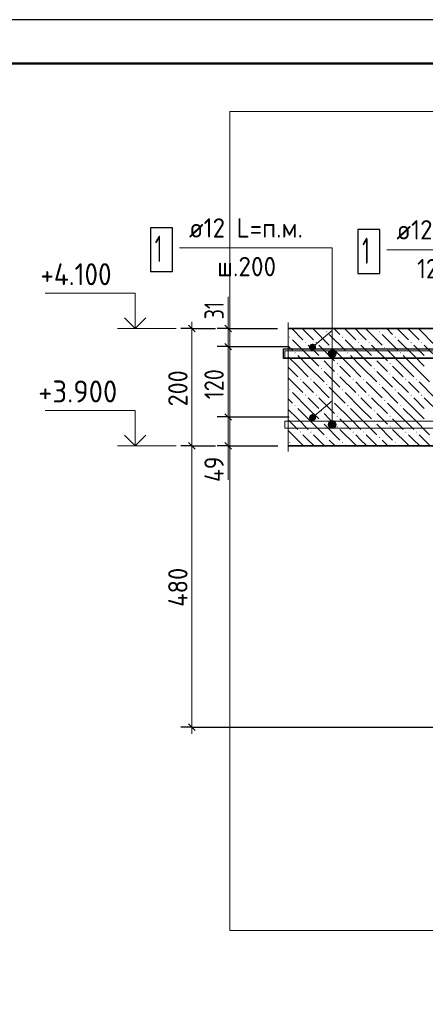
# Model space of a CAD drawing. Header units: millimetres. Extents: x 0 to 50400, y 0 to 35640.
# Tile 28 of 34: x 26667 to 32203, y 22205 to 35640. Entities that reach past the tile are written whole.
import ezdxf

# ---------------------------------------------------------------- set-up
doc = ezdxf.new("R2010")
doc.units = ezdxf.units.MM
for name, color, linetype, lineweight in [('Standard', 7, 'Continuous', 25), ('ДОП Верх по Х', 7, 'Continuous', 25), ('ЖБ Перекрытие верхний уровень', 7, 'Continuous', 35), ('Размерная линия_ общее', 7, 'Continuous', 13), ('Текст_ общее', 7, 'Continuous', 25)]:
    doc.layers.add(name, color=color, linetype=linetype, lineweight=lineweight)
doc.layers.add('Размерная выноска', color=7, linetype='Continuous')
doc.layers.add('Фоновоя арматура Х1', color=7, linetype='Continuous', lineweight=18, true_color=0x656565)
doc.styles.add('ISOCPEUR', font='txt')

msp = doc.modelspace()

# ---------------------------------------------------------------- hatches: boundary and pattern name
at = {"layer": 'ЖБ Перекрытие верхний уровень', "linetype": 'Continuous', "lineweight": 18, "transparency": 33554687}
for points in [[(30346, 31309), (30353, 31317), (30361, 31309), (30353, 31302)], [(30850, 31381), (30857, 31389), (30865, 31381), (30857, 31374)], [(31066, 31309), (31073, 31317), (31081, 31309), (31073, 31302)], [(31570, 31381), (31577, 31389), (31585, 31381), (31577, 31374)], [(31786, 31309), (31793, 31317), (31801, 31309), (31793, 31302)], [(30562, 31237), (30569, 31245), (30577, 31237), (30569, 31230)], [(30706, 31237), (30713, 31245), (30721, 31237), (30713, 31230)], [(30922, 31165), (30929, 31173), (30937, 31165), (30929, 31158)], [(31282, 31237), (31289, 31245), (31297, 31237), (31289, 31230)], [(31426, 31237), (31433, 31245), (31441, 31237), (31433, 31230)], [(31642, 31165), (31649, 31173), (31657, 31165), (31649, 31158)], [(32002, 31237), (32009, 31245), (32017, 31237), (32009, 31230)], [(32146, 31237), (32153, 31245), (32161, 31237), (32153, 31230)], [(30418, 31093), (30425, 31101), (30433, 31093), (30425, 31086)], [(31138, 31093), (31145, 31101), (31153, 31093), (31145, 31086)], [(31858, 31093), (31865, 31101), (31873, 31093), (31865, 31086)], [(30778, 31021), (30785, 31029), (30793, 31021), (30785, 31014)], [(30994, 30949), (31001, 30957), (31009, 30949), (31001, 30942)], [(31498, 31021), (31505, 31029), (31513, 31021), (31505, 31014)], [(31714, 30949), (31721, 30957), (31729, 30949), (31721, 30942)], [(30778, 30877), (30785, 30885), (30793, 30877), (30785, 30870)], [(30994, 30805), (31001, 30813), (31009, 30805), (31001, 30798)], [(31498, 30877), (31505, 30885), (31513, 30877), (31505, 30870)], [(31714, 30805), (31721, 30813), (31729, 30805), (31721, 30798)], [(30490, 30733), (30497, 30741), (30505, 30733), (30497, 30726)], [(30634, 30733), (30641, 30741), (30649, 30733), (30641, 30726)], [(30850, 30661), (30857, 30669), (30865, 30661), (30857, 30654)], [(31210, 30733), (31217, 30741), (31225, 30733), (31217, 30726)], [(31354, 30733), (31361, 30741), (31369, 30733), (31361, 30726)], [(31570, 30661), (31577, 30669), (31585, 30661), (31577, 30654)], [(31930, 30733), (31937, 30741), (31945, 30733), (31937, 30726)], [(32074, 30733), (32081, 30741), (32089, 30733), (32081, 30726)], [(30346, 30589), (30353, 30597), (30361, 30589), (30353, 30582)], [(30562, 30517), (30569, 30525), (30577, 30517), (30569, 30510)], [(30706, 30517), (30713, 30525), (30721, 30517), (30713, 30510)], [(31066, 30589), (31073, 30597), (31081, 30589), (31073, 30582)], [(31282, 30517), (31289, 30525), (31297, 30517), (31289, 30510)], [(31426, 30517), (31433, 30525), (31441, 30517), (31433, 30510)], [(31786, 30589), (31793, 30597), (31801, 30589), (31793, 30582)], [(32002, 30517), (32009, 30525), (32017, 30517), (32009, 30510)], [(32146, 30517), (32153, 30525), (32161, 30517), (32153, 30510)], [(30418, 30373), (30425, 30381), (30433, 30373), (30425, 30366)], [(30922, 30445), (30929, 30453), (30937, 30445), (30929, 30438)], [(31138, 30373), (31145, 30381), (31153, 30373), (31145, 30366)], [(31642, 30445), (31649, 30453), (31657, 30445), (31649, 30438)], [(31858, 30373), (31865, 30381), (31873, 30373), (31865, 30366)], [(30778, 30301), (30785, 30309), (30793, 30301), (30785, 30294)], [(30994, 30229), (31001, 30237), (31009, 30229), (31001, 30222)], [(31498, 30301), (31505, 30309), (31513, 30301), (31505, 30294)], [(31714, 30229), (31721, 30237), (31729, 30229), (31721, 30222)], [(30778, 30157), (30785, 30165), (30793, 30157), (30785, 30150)], [(31498, 30157), (31505, 30165), (31513, 30157), (31505, 30150)], [(30490, 30013), (30497, 30021), (30505, 30013), (30497, 30006)], [(30634, 30013), (30641, 30021), (30649, 30013), (30641, 30006)], [(30994, 30085), (31001, 30093), (31009, 30085), (31001, 30078)], [(31210, 30013), (31217, 30021), (31225, 30013), (31217, 30006)], [(31354, 30013), (31361, 30021), (31369, 30013), (31361, 30006)], [(31714, 30085), (31721, 30093), (31729, 30085), (31721, 30078)], [(31930, 30013), (31937, 30021), (31945, 30013), (31937, 30006)], [(32074, 30013), (32081, 30021), (32089, 30013), (32081, 30006)], [(30346, 29869), (30353, 29877), (30361, 29869), (30353, 29862)], [(30850, 29941), (30857, 29949), (30865, 29941), (30857, 29934)], [(31066, 29869), (31073, 29877), (31081, 29869), (31073, 29862)], [(31570, 29941), (31577, 29949), (31585, 29941), (31577, 29934)], [(31786, 29869), (31793, 29877), (31801, 29869), (31793, 29862)]]:
    msp.add_hatch(color=7, dxfattribs=at).paths.add_polyline_path(points, flags=16)
at = {"layer": 'Текст_ общее', "linetype": 'Continuous', "lineweight": 13, "transparency": 33554687}
for points in [[(30879, 31083), (30987, 31083), (30980, 31110)], [(30879, 31083), (30980, 31110), (30887, 31110)], [(30887, 31056), (30987, 31083), (30879, 31083)], [(30887, 31110), (30980, 31110), (30960, 31129)], [(30887, 31110), (30960, 31129), (30906, 31129)], [(30887, 31056), (30980, 31056), (30987, 31083)], [(30906, 31036), (30980, 31056), (30887, 31056)], [(30906, 31129), (30960, 31129), (30933, 31137)], [(30906, 31036), (30960, 31036), (30980, 31056)], [(30960, 31036), (30906, 31036), (30933, 31029)], [(30879, 30115), (30987, 30115), (30980, 30142)], [(30879, 30115), (30980, 30142), (30887, 30142)], [(30887, 30088), (30987, 30115), (30879, 30115)], [(30887, 30142), (30980, 30142), (30960, 30161)], [(30887, 30142), (30960, 30161), (30906, 30161)], [(30887, 30088), (30980, 30088), (30987, 30115)], [(30906, 30161), (30960, 30161), (30933, 30169)], [(30906, 30068), (30980, 30088), (30887, 30088)], [(30906, 30068), (30960, 30068), (30980, 30088)], [(30960, 30068), (30906, 30068), (30933, 30061)]]:
    msp.add_hatch(color=7, dxfattribs=at).paths.add_polyline_path(points)
at = {"layer": 'Фоновоя арматура Х1', "linetype": 'Continuous', "lineweight": 18, "transparency": 33554687}
for points in [[(30712, 31171), (30709, 31189), (30698, 31205), (30683, 31215), (30664, 31219), (30646, 31215), (30630, 31205), (30620, 31189), (30616, 31171), (30620, 31152), (30630, 31137), (30646, 31126), (30664, 31123), (30683, 31126), (30698, 31137), (30709, 31152)], [(30712, 30211), (30709, 30229), (30698, 30245), (30683, 30255), (30664, 30259), (30646, 30255), (30630, 30245), (30620, 30229), (30616, 30211), (30620, 30192), (30630, 30177), (30646, 30166), (30664, 30163), (30683, 30166), (30698, 30177), (30709, 30192)]]:
    msp.add_hatch(color=7, dxfattribs=at).paths.add_polyline_path(points)

# ---------------------------------------------------------------- linework, layer by layer
at = {"layer": 'Standard', "color": 7, "linetype": 'Continuous', "lineweight": 13, "transparency": 33554687}
for p, q in [((31679, 32500), (37279, 32500)), ((29512, 31427), (29512, 31859)), ((28002, 31427), (28802, 31427)), ((30664, 31171), (30933, 31401)), ((30664, 30211), (30933, 30441)), ((28002, 29827), (28802, 29827)), ((29512, 29363), (29512, 29827))]:
    msp.add_line(p, q, dxfattribs=at)
at = {"layer": 'Standard', "color": 7, "linetype": 'Continuous', "lineweight": 25, "transparency": 33554687}
msp.add_lwpolyline([(0, 0), (50400, 0), (50400, 35640), (0, 35640), (0, 0)], close=True, dxfattribs=at)
at = {"layer": 'Standard', "color": 7, "linetype": 'Continuous', "lineweight": 50, "transparency": 33554687}
msp.add_lwpolyline([(2400, 35040), (49800, 35040), (49800, 600), (2400, 600), (2400, 35040)], close=True, dxfattribs=at)
at = {"layer": 'Standard', "color": 254, "linetype": 'Continuous', "lineweight": 13, "true_color": 0xc4c4ff, "transparency": 33554687}
msp.add_lwpolyline([(29533, 23211), (46555, 23211), (46555, 34387), (29533, 34387), (29533, 23211)], dxfattribs=at)
at = {"layer": 'Standard', "color": 7, "linetype": 'Continuous', "lineweight": 13, "transparency": 33554687}
for points in [[(28242, 31427), (28242, 31907), (27014, 31907)], [(28242, 29827), (28242, 30307), (27014, 30307)]]:
    msp.add_lwpolyline(points, dxfattribs=at)
at = {"layer": 'Standard', "color": 7, "linetype": 'Continuous', "lineweight": 35, "transparency": 33554687}
for points in [[(28387, 31572), (28242, 31427), (28096, 31572)], [(28387, 29972), (28242, 29827), (28096, 29972)]]:
    msp.add_lwpolyline(points, dxfattribs=at)
at = {"layer": 'ДОП Верх по Х', "color": 7, "linetype": 'Continuous', "lineweight": 25, "transparency": 33554687}
msp.add_lwpolyline([(30269, 31147), (37823, 31147), (37823, 26315), (43183, 26315), (43183, 26187), (37695, 26187), (37695, 31019), (30269, 31019), (30269, 31147)], dxfattribs=at)
msp.add_lwpolyline([(30269, 31147), (37823, 31147), (37823, 26315), (43183, 26315), (43183, 26187), (37695, 26187), (37695, 31019), (30269, 31019), (30269, 31147)], dxfattribs=at)
msp.add_lwpolyline([(30269, 31147), (37823, 31147), (37823, 26315), (43183, 26315), (43183, 26187), (37695, 26187), (37695, 31019), (30269, 31019), (30269, 31147)], dxfattribs=at)
at = {"layer": 'ЖБ Перекрытие верхний уровень', "color": 7, "linetype": 'Continuous', "lineweight": 35, "transparency": 33554687}
for p, q in [((38063, 31427), (30333, 31427)), ((30333, 29827), (36463, 29827))]:
    msp.add_line(p, q, dxfattribs=at)
at = {"layer": 'ЖБ Перекрытие верхний уровень', "color": 9, "linetype": 'Continuous', "lineweight": 18, "true_color": 0xc7c7c7, "transparency": 33554687}
for p, q in [((30380, 31427), (30533, 31273)), ((30605, 31345), (30533, 31417)), ((30677, 31273), (30605, 31345)), ((30677, 31417), (30893, 31201)), ((30812, 31427), (30821, 31417)), ((30893, 31345), (31109, 31129)), ((30956, 31427), (31037, 31345)), ((31100, 31427), (31253, 31273)), ((31325, 31345), (31253, 31417)), ((31397, 31273), (31325, 31345)), ((31397, 31417), (31613, 31201)), ((31532, 31427), (31541, 31417)), ((31613, 31345), (31829, 31129)), ((31676, 31427), (31757, 31345)), ((31820, 31427), (31973, 31273)), ((32045, 31345), (31973, 31417)), ((32117, 31273), (32045, 31345)), ((32117, 31417), (32333, 31201)), ((30333, 31186), (30389, 31129)), ((30605, 31057), (30389, 31273)), ((30605, 31201), (30749, 31057)), ((30749, 31201), (30965, 30985)), ((31325, 31057), (31109, 31273)), ((31325, 31201), (31469, 31057)), ((31469, 31201), (31685, 30985)), ((32045, 31057), (31829, 31273)), ((32045, 31201), (32189, 31057)), ((32189, 31201), (32405, 30985)), ((30461, 30913), (30333, 31042)), ((30461, 31057), (30605, 30913)), ((30605, 31057), (30749, 30913)), ((31181, 30913), (30965, 31129)), ((31181, 31057), (31325, 30913)), ((31325, 31057), (31469, 30913)), ((31901, 30913), (31685, 31129)), ((31901, 31057), (32045, 30913)), ((32045, 31057), (32189, 30913)), ((30461, 30913), (30605, 30769)), ((30605, 30913), (30821, 30697)), ((30893, 30913), (30821, 30985)), ((30965, 30841), (30893, 30913)), ((31037, 30913), (31181, 30769)), ((31181, 30913), (31325, 30769)), ((31325, 30913), (31541, 30697)), ((31613, 30913), (31541, 30985)), ((31685, 30841), (31613, 30913)), ((31757, 30913), (31901, 30769)), ((31901, 30913), (32045, 30769)), ((32045, 30913), (32261, 30697)), ((30333, 30898), (30461, 30769)), ((30821, 30841), (31037, 30625)), ((31037, 30769), (31253, 30553)), ((31541, 30841), (31757, 30625)), ((31757, 30769), (31973, 30553)), ((30333, 30754), (30533, 30553)), ((30605, 30625), (30533, 30697)), ((30677, 30697), (30893, 30481)), ((31325, 30625), (31253, 30697)), ((31397, 30697), (31613, 30481)), ((32045, 30625), (31973, 30697)), ((32117, 30697), (32333, 30481)), ((30605, 30337), (30389, 30553)), ((30677, 30553), (30605, 30625)), ((30893, 30625), (31109, 30409)), ((31325, 30337), (31109, 30553)), ((31397, 30553), (31325, 30625)), ((31613, 30625), (31829, 30409)), ((32045, 30337), (31829, 30553)), ((32117, 30553), (32045, 30625)), ((30333, 30466), (30389, 30409)), ((30605, 30481), (30749, 30337)), ((30749, 30481), (30965, 30265)), ((31181, 30193), (30965, 30409)), ((31325, 30481), (31469, 30337)), ((31469, 30481), (31685, 30265)), ((31901, 30193), (31685, 30409)), ((32045, 30481), (32189, 30337)), ((32189, 30481), (32405, 30265)), ((30461, 30193), (30333, 30322)), ((30461, 30337), (30605, 30193)), ((30605, 30337), (30749, 30193)), ((30893, 30193), (30821, 30265)), ((31181, 30337), (31325, 30193)), ((31325, 30337), (31469, 30193)), ((31613, 30193), (31541, 30265)), ((31901, 30337), (32045, 30193)), ((32045, 30337), (32189, 30193)), ((30333, 30178), (30461, 30049)), ((30461, 30193), (30605, 30049)), ((30605, 30193), (30821, 29977)), ((30821, 30121), (31037, 29905)), ((30965, 30121), (30893, 30193)), ((31037, 30193), (31181, 30049)), ((31181, 30193), (31325, 30049)), ((31325, 30193), (31541, 29977)), ((31541, 30121), (31757, 29905)), ((31685, 30121), (31613, 30193)), ((31757, 30193), (31901, 30049)), ((31901, 30193), (32045, 30049)), ((32045, 30193), (32261, 29977)), ((30333, 30034), (30533, 29833)), ((30605, 29905), (30533, 29977)), ((30677, 29977), (30828, 29827)), ((31037, 30049), (31253, 29833)), ((31325, 29905), (31253, 29977)), ((31397, 29977), (31548, 29827)), ((31757, 30049), (31973, 29833)), ((32045, 29905), (31973, 29977)), ((32117, 29977), (32268, 29827)), ((30396, 29827), (30389, 29833)), ((30677, 29833), (30605, 29905)), ((30893, 29905), (30972, 29827)), ((31116, 29827), (31109, 29833)), ((31397, 29833), (31325, 29905)), ((31613, 29905), (31692, 29827)), ((31836, 29827), (31829, 29833)), ((32117, 29833), (32045, 29905))]:
    msp.add_line(p, q, dxfattribs=at)
at = {"layer": 'Размерная выноска', "color": 7, "linetype": 'Continuous', "lineweight": 13, "transparency": 33554687}
msp.add_line((30333, 29747), (30333, 31507), dxfattribs=at)
at = {"layer": 'Размерная линия_ общее', "color": 7, "linetype": 'Continuous', "lineweight": 25, "transparency": 33554687}
for p, q in [((28973, 31472), (29063, 31382)), ((29557, 31382), (29467, 31472)), ((29557, 31134), (29467, 31224)), ((29557, 30174), (29467, 30264)), ((28973, 29872), (29063, 29782)), ((29557, 29782), (29467, 29872)), ((28973, 26032), (29063, 25942))]:
    msp.add_line(p, q, dxfattribs=at)
at = {"layer": 'Размерная линия_ общее', "color": 7, "linetype": 'Continuous', "lineweight": 13, "transparency": 33554687}
for p, q in [((29018, 31427), (29018, 31517)), ((29512, 31427), (29512, 31517)), ((29512, 31179), (29512, 31427)), ((29512, 30219), (29512, 31179)), ((29512, 29827), (29512, 30219)), ((29018, 29827), (29018, 25987)), ((29512, 29827), (29512, 29737)), ((29018, 25987), (29018, 25897))]:
    msp.add_line(p, q, dxfattribs=at)
at = {"layer": 'Размерная линия_ общее', "color": 253, "linetype": 'Continuous', "lineweight": -3, "true_color": 0xa0a0a0, "transparency": 33554687}
for p, q in [((29018, 31427), (28868, 31427)), ((29018, 31427), (29168, 31427)), ((29018, 31427), (29338, 31427)), ((29512, 31427), (29362, 31427)), ((29512, 31427), (29662, 31427)), ((29512, 31427), (30185, 31427)), ((29512, 31179), (29362, 31179)), ((29512, 31179), (29662, 31179)), ((29512, 31179), (30344, 31179)), ((29512, 30219), (29362, 30219)), ((29512, 30219), (29662, 30219)), ((29512, 30219), (30344, 30219)), ((29018, 29827), (28868, 29827)), ((29018, 29827), (29168, 29827)), ((29018, 29827), (29338, 29827)), ((29512, 29827), (29362, 29827)), ((29512, 29827), (29662, 29827)), ((29512, 29827), (30192, 29827)), ((29018, 25987), (28868, 25987)), ((29018, 25987), (29168, 25987)), ((29018, 25987), (36303, 25987))]:
    msp.add_line(p, q, dxfattribs=at)
at = {"layer": 'Размерная линия_ общее', "color": 7, "linetype": 'Continuous', "lineweight": 13, "transparency": 33554687}
msp.add_lwpolyline([(29018, 31427), (29018, 30242), (29018, 30242), (29018, 29827)], dxfattribs=at)
at = {"layer": 'Текст_ общее', "color": 7, "linetype": 'Continuous', "lineweight": 13, "transparency": 33554687}
for p, q in [((30879, 31083), (30879, 31083)), ((30933, 31137), (30933, 31137)), ((30933, 30115), (30933, 31083)), ((30987, 31083), (30987, 31083)), ((30933, 31029), (30933, 31029)), ((30879, 30115), (30879, 30115)), ((30933, 30169), (30933, 30169)), ((30987, 30115), (30987, 30115)), ((30933, 30061), (30933, 30061))]:
    msp.add_line(p, q, dxfattribs=at)
msp.add_lwpolyline([(30933, 31083), (30933, 32527), (28848, 32527)], dxfattribs=at)
for centre in [(30933, 31083), (30933, 30115)]:
    msp.add_circle(centre, 54, dxfattribs=at)
at = {"layer": 'Фоновоя арматура Х1', "color": 7, "linetype": 'Continuous', "lineweight": 25, "transparency": 33554687}
for points in [[(28452, 32202), (28752, 32202), (28752, 32802), (28452, 32802), (28452, 32202)], [(28452, 32202), (28752, 32202), (28752, 32802), (28452, 32802), (28452, 32202)], [(28452, 32202), (28752, 32202), (28752, 32802), (28452, 32802), (28452, 32202)], [(31282, 32175), (31582, 32175), (31582, 32775), (31282, 32775), (31282, 32175)]]:
    msp.add_lwpolyline(points, dxfattribs=at)
at = {"layer": 'Фоновоя арматура Х1', "color": 251, "linetype": 'Continuous', "lineweight": 18, "true_color": 0x656565, "transparency": 33554687}
for points in [[(30285, 31123), (37823, 31123), (37823, 31027), (30285, 31027), (30285, 31123)], [(30285, 31123), (37823, 31123), (37823, 31027), (30285, 31027), (30285, 31123)], [(30285, 31123), (37823, 31123), (37823, 31027), (30285, 31027), (30285, 31123)], [(30285, 30163), (37823, 30163), (37823, 30067), (30285, 30067), (30285, 30163)], [(30285, 30163), (37823, 30163), (37823, 30067), (30285, 30067), (30285, 30163)], [(30285, 30163), (37823, 30163), (37823, 30067), (30285, 30067), (30285, 30163)]]:
    msp.add_lwpolyline(points, dxfattribs=at)

# ---------------------------------------------------------------- texts
at = {"layer": 'Standard', "color": 7, "linetype": 'Continuous', "lineweight": 25, "transparency": 33554687, "insert": (32091, 32111), "char_height": 264, "width": 1148.99, "attachment_point": 7, "rotation": 359.9998, "style": 'ISOCPEUR'}
msp.add_mtext('\\W0.91;12 шт.', dxfattribs=at)
at = {"layer": 'Standard', "color": 7, "linetype": 'Continuous', "lineweight": 25, "transparency": 33554687, "char_height": 300, "attachment_point": 7, "style": 'ISOCPEUR'}
for s, insert, width in [('\\W0.90;+4.100', (26950, 32017), 1244.54), ('\\W0.95;+3.900', (26920, 30417), 1281.45)]:
    msp.add_mtext(s, dxfattribs=dict(at, insert=insert, width=width))
at = {"layer": 'Размерная линия_ общее', "color": 7, "linetype": 'Continuous', "lineweight": 25, "transparency": 33554687, "char_height": 264, "attachment_point": 7, "rotation": 90, "style": 'ISOCPEUR'}
for s, insert, width in [('\\W0.75;31', (29452, 31552), 415.61), ('\\W0.83;120', (29452, 30461), 610.29), ('\\W0.91;200', (28958, 30363), 674.38), ('\\W0.88;49', (29452, 29332), 512.16), ('\\W0.92;480', (28958, 27629), 701.33)]:
    msp.add_mtext(s, dxfattribs=dict(at, insert=insert, width=width))
at = {"layer": 'Фоновоя арматура Х1', "color": 7, "linetype": 'Continuous', "lineweight": 13, "transparency": 33554687, "attachment_point": 7, "style": 'ISOCPEUR'}
for s, insert, char_height, width in [('\\W0.94;ø12 L=п.м. ', (28978, 32667), 264, 1918.97), ('\\W0.94;ø12 L=п.м. ', (31809, 32641), 264, 1918.98), ('\\W0.56;1', (28512, 32334), 360, 280.01), ('\\W0.56;1', (28512, 32334), 360, 280.01), ('\\W0.56;1', (28512, 32334), 360, 280.01), ('\\W0.56;1', (31342, 32307), 360, 279.99), ('\\W0.95;ш.200 ', (29361, 32139), 264, 1154.55)]:
    msp.add_mtext(s, dxfattribs=dict(at, insert=insert, char_height=char_height, width=width))

doc.saveas('drawing.dxf')
